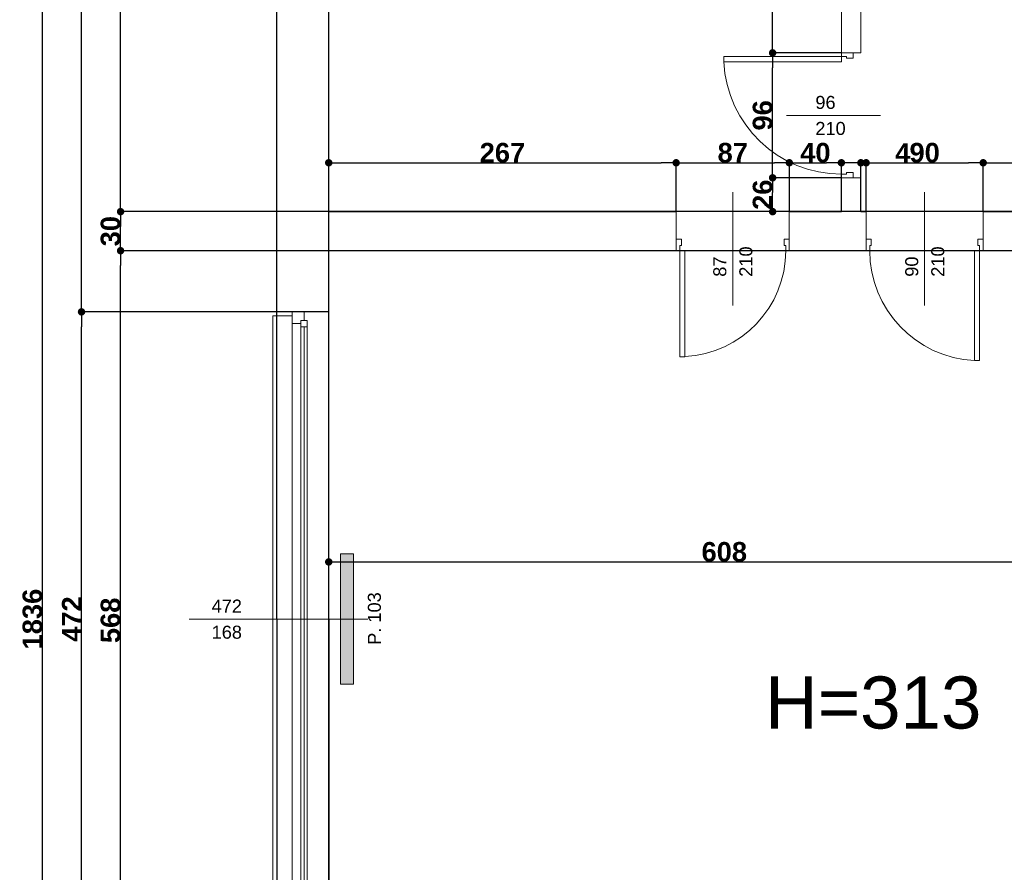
# Model space of a CAD drawing. Header units: millimetres. Extents: x 183299 to 1018155, y -286688 to 171278.
# Tile 56 of 100: x 387533 to 395100, y -77002 to -70452. Entities that reach past the tile are written whole.
import ezdxf

# ---------------------------------------------------------------- set-up
doc = ezdxf.new("R2010")
doc.units = ezdxf.units.MM
doc.header["$MEASUREMENT"] = 0
doc.linetypes.add('Wipeout_Contour', pattern=[1000, 0, -1000])
for name, color, linetype in [('Drzwi ArchiCAD', 7, 'Continuous'), ('inwentaryzacja_sciany', 7, 'Continuous'), ('Okna ArchiCADa', 7, 'Continuous'), ('Wymiarowanie - Ogólne', 7, 'Continuous'), ('Znaczniki Drzwi', 7, 'Continuous'), ('Znaczniki Okien', 7, 'Continuous')]:
    doc.layers.add(name, color=color, linetype=linetype)
for name, color, linetype, lineweight in [('Drzwi ArchiCAD_Nr_Pióra__1', 7, 'Continuous', 13), ('grzejniki_Nr_Pióra__20', 1, 'Continuous', 0), ('inwentaryzacja_sciany_Nr_Pióra__1', 7, 'Continuous', 13), ('inwentaryzacja_wentylacja_Nr_Pióra__20', 1, 'Continuous', 0), ('Okna ArchiCADa_Nr_Pióra__1', 7, 'Continuous', 13), ('Opisy - Ogólne_Nr_Pióra__20', 1, 'Continuous', 0), ('Znaczniki Drzwi_Nr_Pióra__1', 7, 'Continuous', 13), ('Znaczniki Drzwi_Nr_Pióra__7', 7, 'Continuous', 35), ('Znaczniki Okien_Nr_Pióra__1', 7, 'Continuous', 13), ('Znaczniki Okien_Nr_Pióra__7', 7, 'Continuous', 35)]:
    doc.layers.add(name, color=color, linetype=linetype, lineweight=lineweight)
for name, color, linetype, lineweight, true_color in [('Drzwi ArchiCAD_Nr_Pióra__23', 7, 'Continuous', 20, 0xff6600), ('Drzwi ArchiCAD_Nr_Pióra__3', 7, 'Continuous', 18, 0xff6600), ('Okna ArchiCADa_Nr_Pióra__23', 7, 'Continuous', 20, 0xff6600), ('Okna ArchiCADa_Nr_Pióra__3', 7, 'Continuous', 18, 0xff6600)]:
    doc.layers.add(name, color=color, linetype=linetype, lineweight=lineweight, true_color=true_color)
doc.styles.add('GENERATED_STYLE_1', font='arial.ttf')
doc.styles.add('GENERATED_STYLE_2', font='arialbd.ttf')
doc.dimstyles.new('GENERATED_STYLE__1', dxfattribs={"dimtxt": 150, "dimasz": 114, "dimexe": 0.18, "dimexo": 0, "dimgap": 0.09, "dimtad": 1, "dimtih": 1, "dimtoh": 1, "dimdec": 0, "dimlfac": 0.1, "dimzin": 0, "dimdsep": 46, "dimtxsty": 'GENERATED_STYLE_2', "dimblk": 'ARROWHEAD_11', "dimblk1": 'ARROWHEAD_11', "dimblk2": 'ARROWHEAD_11', "dimcen": 0.09, "dimclrd": 256, "dimclre": 256, "dimclrt": 256, "dimazin": 0, "dimtfac": 1, "dimtdec": 4, "dimtmove": 0, "dimatfit": 3, "dimfxl": 1, "dimtolj": 1, "dimtzin": 0, "dimarcsym": 0})
doc.dimstyles.new('GENERATED_STYLE__2', dxfattribs={"dimtxt": 150, "dimasz": 114, "dimexe": 0.18, "dimexo": 0, "dimgap": 0.09, "dimtad": 1, "dimdec": 0, "dimlfac": 0.1, "dimzin": 0, "dimdsep": 46, "dimtxsty": 'GENERATED_STYLE_2', "dimblk": 'ARROWHEAD_11', "dimblk1": 'ARROWHEAD_11', "dimblk2": 'ARROWHEAD_11', "dimcen": 0.09, "dimclrd": 256, "dimclre": 256, "dimclrt": 256, "dimazin": 0, "dimtfac": 1, "dimtdec": 4, "dimtmove": 0, "dimatfit": 3, "dimfxl": 1, "dimtolj": 1, "dimtzin": 0, "dimarcsym": 0})

# ---------------------------------------------------------------- blocks, each defined once
blk = doc.blocks.new('O1 rozwierane 12_119')
at = {"layer": 'Okna ArchiCADa_Nr_Pióra__1', "linetype": 'Continuous'}
for p, q in [((-2360, 0), (-2360, -90)), ((-2330, 0), (-2360, 0)), ((2330, 0), (2360, 0)), ((2360, 0), (2360, -90))]:
    blk.add_line(p, q, dxfattribs=at)
at = {"layer": 'Okna ArchiCADa_Nr_Pióra__23', "linetype": 'Continuous'}
for p, q in [((-2360, 0), (-2360, -90)), ((2360, -90), (2360, 0))]:
    blk.add_line(p, q, dxfattribs=at)
at = {"layer": 'Okna ArchiCADa_Nr_Pióra__3', "linetype": 'Continuous'}
for p, q in [((-2330, 120), (-2330, 150)), ((-2330, 150), (2330, 150)), ((-2330, 120), (2330, 120)), ((2330, 150), (2330, 120)), ((-2360, -280), (2360, -280)), ((-2360, -280), (2360, -280))]:
    blk.add_line(p, q, dxfattribs=at)
at = {"linetype": 'Wipeout_Contour', "ltscale": 18067.674314}
blk.add_wipeout([(2245, -115), (2245, -65), (2270, -65), (2270, 0), (-2270, 0), (-2270, -65), (-2245, -65), (-2245, -115)], dxfattribs=at).dxf.layer = 'Okna ArchiCADa'
at = {"layer": 'Okna ArchiCADa_Nr_Pióra__23', "linetype": 'Continuous'}
for p, q in [((-2270, 0), (-2360, 0)), ((-2270, -65), (-2270, 0)), ((2360, 0), (2270, 0)), ((2270, 0), (2270, -65)), ((-2295, -90), (-2295, -65)), ((-2295, -65), (-2270, -65)), ((-2245, -65), (-2295, -65)), ((-2295, -65), (-2295, -115)), ((-2245, -115), (-2245, -65)), ((2295, -65), (2245, -65)), ((2245, -65), (2245, -115)), ((2270, -65), (2295, -65)), ((2295, -65), (2295, -90)), ((2295, -115), (2295, -65)), ((-2360, -90), (-2295, -90)), ((-2295, -115), (-2245, -115)), ((2245, -115), (2295, -115)), ((2295, -90), (2360, -90))]:
    blk.add_line(p, q, dxfattribs=at)
at = {"layer": 'Okna ArchiCADa_Nr_Pióra__3', "linetype": 'Continuous'}
for p, q in [((2270, 0), (-2270, 0)), ((-2245, -65), (2245, -65)), ((-2245, -90), (2245, -90)), ((-2245, -115), (2245, -115)), ((-2245, -115), (2245, -115))]:
    blk.add_line(p, q, dxfattribs=at)
blk = doc.blocks.new('Znacznik O 12_138')
at = {"layer": 'Znaczniki Okien_Nr_Pióra__1', "linetype": 'Continuous'}
blk.add_line((0, 671.4), (0, -700), dxfattribs=at)
at = {"layer": 'Znaczniki Okien_Nr_Pióra__7', "linetype": 'Continuous', "char_height": 100, "attachment_point": 7, "rotation": 270, "style": 'GENERATED_STYLE_1'}
for s, insert in [('{168}', (-152.1, 500)), ('{472}', (49.6, 500))]:
    blk.add_mtext(s, dxfattribs=dict(at, insert=insert))
at = {"layer": 'Znaczniki Okien_Nr_Pióra__7', "linetype": 'Continuous', "insert": (-197.9, -802.1), "char_height": 100, "attachment_point": 7, "style": 'GENERATED_STYLE_1'}
blk.add_mtext('{P. 103}', dxfattribs=at)
blk = doc.blocks.new('Ściana_747_2', base_point=(214165.1, -83935.8))
at = {"layer": 'inwentaryzacja_sciany_Nr_Pióra__1', "linetype": 'Continuous'}
for p, q in [((214165.1, -65975.8), (214165.1, -72825.8)), ((214565.1, -72025.8), (214565.1, -66375.8)), ((214565.1, -72795.8), (214565.1, -72325.8)), ((214285.1, -72825.8), (214285.1, -72795.8)), ((214285.1, -72795.8), (214375.1, -72795.8)), ((214375.1, -72795.8), (214565.1, -72795.8)), ((214165.1, -72825.8), (214285.1, -72825.8))]:
    blk.add_line(p, q, dxfattribs=at)
at = {"layer": 'Okna ArchiCADa', "linetype": 'Continuous', "rotation": 90}
blk.add_blockref('O1 rozwierane 12_119', (214285.1, -75155.8), dxfattribs=at)
at = {"layer": 'Znaczniki Okien', "rotation": 90}
blk.add_blockref('Znacznik O 12_138', (214165.1, -75155.8), dxfattribs=at)
blk = doc.blocks.new('D1 Drzwi proste 12_86')
at = {"layer": 'Drzwi ArchiCAD_Nr_Pióra__1', "linetype": 'Continuous'}
for p, q in [((-450, 0), (-450, -90)), ((450, 0), (450, -90))]:
    blk.add_line(p, q, dxfattribs=at)
at = {"layer": 'Drzwi ArchiCAD_Nr_Pióra__23', "linetype": 'Continuous'}
for p, q in [((-422, 0), (-450, 0)), ((-450, 0), (-450, -90)), ((-422, -40), (-422, 0)), ((450, 0), (422, 0)), ((422, 0), (422, -40)), ((450, -90), (450, 0)), ((-410, -40), (-422, -40)), ((-410, -90), (-410, -40)), ((422, -40), (410, -40)), ((410, -40), (410, -90)), ((-450, -90), (-410, -90)), ((410, -90), (450, -90))]:
    blk.add_line(p, q, dxfattribs=at)
at = {"layer": 'Drzwi ArchiCAD_Nr_Pióra__3', "linetype": 'Continuous'}
for p, q in [((422, 844), (382, 844)), ((382, 844), (382, 0)), ((422, 0), (422, 844)), ((382, 0), (422, 0))]:
    blk.add_line(p, q, dxfattribs=at)
blk.add_arc((422, 0), 844, 92.71646, 180, dxfattribs=at)
blk = doc.blocks.new('Znacznik O 12_284')
at = {"layer": 'Znaczniki Drzwi_Nr_Pióra__1', "linetype": 'Continuous'}
blk.add_line((0, -721.4), (0, 150), dxfattribs=at)
at = {"layer": 'Znaczniki Drzwi_Nr_Pióra__7', "linetype": 'Continuous', "char_height": 100, "attachment_point": 7, "rotation": 90, "style": 'GENERATED_STYLE_1'}
for s, insert in [('{210}', (152.1, -500)), ('{90}', (-47.9, -500))]:
    blk.add_mtext(s, dxfattribs=dict(at, insert=insert))
blk = doc.blocks.new('D1 Drzwi proste 12_87')
at = {"layer": 'Drzwi ArchiCAD_Nr_Pióra__1', "linetype": 'Continuous'}
for p, q in [((-435, 0), (-435, -90)), ((435, 0), (435, -90))]:
    blk.add_line(p, q, dxfattribs=at)
at = {"layer": 'Drzwi ArchiCAD_Nr_Pióra__23', "linetype": 'Continuous'}
for p, q in [((-407, 0), (-435, 0)), ((-435, 0), (-435, -90)), ((-407, -40), (-407, 0)), ((435, 0), (407, 0)), ((407, 0), (407, -40)), ((435, -90), (435, 0)), ((-395, -40), (-407, -40)), ((-395, -90), (-395, -40)), ((407, -40), (395, -40)), ((395, -40), (395, -90)), ((-435, -90), (-395, -90)), ((395, -90), (435, -90))]:
    blk.add_line(p, q, dxfattribs=at)
at = {"layer": 'Drzwi ArchiCAD_Nr_Pióra__3', "linetype": 'Continuous'}
for p, q in [((407, 814), (367, 814)), ((367, 814), (367, 0)), ((407, 0), (407, 814)), ((367, 0), (407, 0))]:
    blk.add_line(p, q, dxfattribs=at)
blk.add_arc((407, 0), 814, 92.81665, 180, dxfattribs=at)
blk = doc.blocks.new('Znacznik O 12_285')
at = {"layer": 'Znaczniki Drzwi_Nr_Pióra__1', "linetype": 'Continuous'}
blk.add_line((0, -721.4), (0, 150), dxfattribs=at)
at = {"layer": 'Znaczniki Drzwi_Nr_Pióra__7', "linetype": 'Continuous', "char_height": 100, "attachment_point": 7, "rotation": 90, "style": 'GENERATED_STYLE_1'}
for s, insert in [('{210}', (152.1, -500)), ('{87}', (-47.9, -500))]:
    blk.add_mtext(s, dxfattribs=dict(at, insert=insert))
blk = doc.blocks.new('Ściana_752_2', base_point=(214165.1, -72325.8))
at = {"layer": 'inwentaryzacja_sciany_Nr_Pióra__1', "linetype": 'Continuous'}
for p, q in [((217235.1, -72025.8), (214565.1, -72025.8)), ((217235.1, -72235.8), (217235.1, -72025.8)), ((218105.1, -72235.8), (218105.1, -72025.8)), ((218505.1, -72025.8), (218105.1, -72025.8)), ((218695.1, -72025.8), (218655.1, -72025.8)), ((218695.1, -72235.8), (218695.1, -72025.8)), ((219595.1, -72235.8), (219595.1, -72025.8)), ((222705.1, -72025.8), (219595.1, -72025.8)), ((217235.1, -72325.8), (217235.1, -72235.8)), ((218105.1, -72325.8), (218105.1, -72235.8)), ((218695.1, -72325.8), (218695.1, -72235.8)), ((219595.1, -72325.8), (219595.1, -72235.8)), ((214565.1, -72325.8), (217235.1, -72325.8)), ((218105.1, -72325.8), (218695.1, -72325.8)), ((219595.1, -72325.8), (220645.1, -72325.8))]:
    blk.add_line(p, q, dxfattribs=at)
at = {"layer": 'Drzwi ArchiCAD', "linetype": 'Continuous', "rotation": 180}
blk.add_blockref('D1 Drzwi proste 12_87', (217670.1, -72325.8), dxfattribs=at)
at = {"layer": 'Drzwi ArchiCAD', "linetype": 'Continuous', "xscale": -1, "rotation": 180}
blk.add_blockref('D1 Drzwi proste 12_86', (219145.1, -72325.8), dxfattribs=at)
at = {"layer": 'Znaczniki Drzwi'}
for name, p in [('Znacznik O 12_285', (217670.1, -72025.8)), ('Znacznik O 12_284', (219145.1, -72025.8))]:
    blk.add_blockref(name, p, dxfattribs=at)
blk = doc.blocks.new('D1 Drzwi proste 12_93')
at = {"layer": 'Drzwi ArchiCAD_Nr_Pióra__1', "linetype": 'Continuous'}
for p, q in [((-480, 0), (-480, -90)), ((480, 0), (480, -90))]:
    blk.add_line(p, q, dxfattribs=at)
at = {"layer": 'Drzwi ArchiCAD_Nr_Pióra__23', "linetype": 'Continuous'}
for p, q in [((-452, 0), (-480, 0)), ((-480, 0), (-480, -90)), ((-452, -40), (-452, 0)), ((480, 0), (452, 0)), ((452, 0), (452, -40)), ((480, -90), (480, 0)), ((-440, -40), (-452, -40)), ((-440, -90), (-440, -40)), ((452, -40), (440, -40)), ((440, -40), (440, -90)), ((-480, -90), (-440, -90)), ((440, -90), (480, -90))]:
    blk.add_line(p, q, dxfattribs=at)
at = {"layer": 'Drzwi ArchiCAD_Nr_Pióra__3', "linetype": 'Continuous'}
for p, q in [((452, 904), (412, 904)), ((412, 904), (412, 0)), ((452, 0), (452, 904)), ((412, 0), (452, 0))]:
    blk.add_line(p, q, dxfattribs=at)
blk.add_arc((452, 0), 904, 92.53604, 180, dxfattribs=at)
blk = doc.blocks.new('Znacznik O 12_290')
at = {"layer": 'Znaczniki Drzwi_Nr_Pióra__1', "linetype": 'Continuous'}
blk.add_line((0, 421.4), (0, -300), dxfattribs=at)
at = {"layer": 'Znaczniki Drzwi_Nr_Pióra__7', "linetype": 'Continuous', "char_height": 100, "attachment_point": 7, "rotation": 270, "style": 'GENERATED_STYLE_1'}
for s, insert in [('{210}', (-152.1, 200)), ('{96}', (47.9, 200))]:
    blk.add_mtext(s, dxfattribs=dict(at, insert=insert))
blk = doc.blocks.new('Ściana_757_2', base_point=(218655.1, -72325.8))
at = {"layer": 'inwentaryzacja_sciany_Nr_Pióra__1', "linetype": 'Continuous'}
for p, q in [((218505.1, -66375.8), (218505.1, -70805.8)), ((218655.1, -70805.8), (218655.1, -66375.8)), ((218505.1, -70805.8), (218595.1, -70805.8)), ((218595.1, -70805.8), (218655.1, -70805.8)), ((218505.1, -71765.8), (218595.1, -71765.8)), ((218505.1, -71765.8), (218505.1, -72025.8)), ((218595.1, -71765.8), (218655.1, -71765.8)), ((218655.1, -72025.8), (218655.1, -71765.8))]:
    blk.add_line(p, q, dxfattribs=at)
at = {"layer": 'Drzwi ArchiCAD', "linetype": 'Continuous', "rotation": 90}
blk.add_blockref('D1 Drzwi proste 12_93', (218505.1, -71285.8), dxfattribs=at)
at = {"layer": 'Znaczniki Drzwi', "rotation": 90}
blk.add_blockref('Znacznik O 12_290', (218505.1, -71285.8), dxfattribs=at)
blk = doc.blocks.new('ARROWHEAD_11')
at = {"linetype": 'Continuous'}
blk.add_line((0, 0), (-1, 0), dxfattribs=at)
at = {"linetype": 'Continuous', "const_width": 0.25, "flags": 128}
blk.add_lwpolyline([(-0.125, 0, 1), (0.125, 0, 1)], format="xyb", close=True, dxfattribs=at)
blk = doc.blocks.new('*D5275')
at = {"layer": 'Defpoints', "color": 0}
for p in [(389508, -75056.3), (389908, -75056.3), (389908, -85456.3)]:
    blk.add_point(p, dxfattribs=at)
at = {"layer": 'Wymiarowanie - Ogólne', "linetype": 'Continuous', "lineweight": -2}
for p, q in [((389508, -75056.3), (389508, -85456.5)), ((389908, -75056.3), (389908, -85456.5)), ((389622, -85456.3), (389794, -85456.3))]:
    blk.add_line(p, q, dxfattribs=at)
at = {"layer": 'Wymiarowanie - Ogólne', "lineweight": -2, "xscale": 114, "yscale": 114, "zscale": 114, "rotation": 180}
blk.add_blockref('ARROWHEAD_11', (389508, -85456.3), dxfattribs=at)
at = {"layer": 'Wymiarowanie - Ogólne', "lineweight": -2, "xscale": 114, "yscale": 114, "zscale": 114}
blk.add_blockref('ARROWHEAD_11', (389908, -85456.3), dxfattribs=at)
at = {"layer": 'Wymiarowanie - Ogólne', "insert": (389708, -85379.7), "char_height": 150, "attachment_point": 5, "style": 'GENERATED_STYLE_2'}
blk.add_mtext('\\A1;40', dxfattribs=at)
blk = doc.blocks.new('*D5276')
at = {"layer": 'Defpoints', "color": 0}
for p in [(389908, -75056.3), (394038, -81021.3), (394038, -85456.3)]:
    blk.add_point(p, dxfattribs=at)
at = {"layer": 'Wymiarowanie - Ogólne', "linetype": 'Continuous', "lineweight": -2}
for p, q in [((389908, -75056.3), (389908, -85456.5)), ((394038, -81021.3), (394038, -85456.5)), ((390022, -85456.3), (393924, -85456.3))]:
    blk.add_line(p, q, dxfattribs=at)
at = {"layer": 'Wymiarowanie - Ogólne', "lineweight": -2, "xscale": 114, "yscale": 114, "zscale": 114, "rotation": 180}
blk.add_blockref('ARROWHEAD_11', (389908, -85456.3), dxfattribs=at)
at = {"layer": 'Wymiarowanie - Ogólne', "lineweight": -2, "xscale": 114, "yscale": 114, "zscale": 114}
blk.add_blockref('ARROWHEAD_11', (394038, -85456.3), dxfattribs=at)
at = {"layer": 'Wymiarowanie - Ogólne', "insert": (391973, -85379.7), "char_height": 150, "attachment_point": 5, "style": 'GENERATED_STYLE_2'}
blk.add_mtext('\\A1;413', dxfattribs=at)
blk = doc.blocks.new('*D5379')
at = {"layer": 'Defpoints', "color": 0}
for p in [(388308, -72226.3), (396078, -72226.3), (396078, -77906.3)]:
    blk.add_point(p, dxfattribs=at)
at = {"layer": 'Wymiarowanie - Ogólne', "linetype": 'Continuous', "lineweight": -2}
for p, q in [((396078, -72226.3), (388307.8, -72226.3)), ((388308, -77792.3), (388308, -72340.3)), ((396078, -77906.3), (388307.8, -77906.3))]:
    blk.add_line(p, q, dxfattribs=at)
at = {"layer": 'Wymiarowanie - Ogólne', "lineweight": -2, "xscale": 114, "yscale": 114, "zscale": 114}
for p, rotation in [((388308, -72226.3), 90), ((388308, -77906.3), 270)]:
    blk.add_blockref('ARROWHEAD_11', p, dxfattribs=dict(at, rotation=rotation))
at = {"layer": 'Wymiarowanie - Ogólne', "insert": (388231.2, -75066.3), "char_height": 150, "attachment_point": 5, "rotation": 90, "style": 'GENERATED_STYLE_2'}
blk.add_mtext('\\A1;568', dxfattribs=at)
blk = doc.blocks.new('*D5380')
at = {"layer": 'Defpoints', "color": 0}
for p in [(388308, -71926.3), (396078, -71926.3), (396078, -72226.3)]:
    blk.add_point(p, dxfattribs=at)
at = {"layer": 'Wymiarowanie - Ogólne', "linetype": 'Continuous', "lineweight": -2}
for p, q in [((396078, -71926.3), (388307.8, -71926.3)), ((388308, -72112.3), (388308, -72040.3)), ((396078, -72226.3), (388307.8, -72226.3))]:
    blk.add_line(p, q, dxfattribs=at)
at = {"layer": 'Wymiarowanie - Ogólne', "lineweight": -2, "xscale": 114, "yscale": 114, "zscale": 114}
for p, rotation in [((388308, -71926.3), 90), ((388308, -72226.3), 270)]:
    blk.add_blockref('ARROWHEAD_11', p, dxfattribs=dict(at, rotation=rotation))
at = {"layer": 'Wymiarowanie - Ogólne', "insert": (388231.4, -72076.3), "char_height": 150, "attachment_point": 5, "rotation": 90, "style": 'GENERATED_STYLE_2'}
blk.add_mtext('\\A1;30', dxfattribs=at)
blk = doc.blocks.new('*D5381')
at = {"layer": 'Defpoints', "color": 0}
for p in [(388308, -66276.3), (397668, -66276.3), (396078, -71926.3)]:
    blk.add_point(p, dxfattribs=at)
at = {"layer": 'Wymiarowanie - Ogólne', "linetype": 'Continuous', "lineweight": -2}
for p, q in [((397668, -66276.3), (388307.8, -66276.3)), ((388308, -71812.3), (388308, -66390.3)), ((396078, -71926.3), (388307.8, -71926.3))]:
    blk.add_line(p, q, dxfattribs=at)
at = {"layer": 'Wymiarowanie - Ogólne', "lineweight": -2, "xscale": 114, "yscale": 114, "zscale": 114}
for p, rotation in [((388308, -66276.3), 90), ((388308, -71926.3), 270)]:
    blk.add_blockref('ARROWHEAD_11', p, dxfattribs=dict(at, rotation=rotation))
at = {"layer": 'Wymiarowanie - Ogólne', "insert": (388231.4, -69101.3), "char_height": 150, "attachment_point": 5, "rotation": 90, "style": 'GENERATED_STYLE_2'}
blk.add_mtext('\\A1;565', dxfattribs=at)
blk = doc.blocks.new('*D5384')
at = {"layer": 'Defpoints', "color": 0}
for p in [(388008, -72696.3), (389908, -72696.3), (389908, -77416.3)]:
    blk.add_point(p, dxfattribs=at)
at = {"layer": 'Wymiarowanie - Ogólne', "linetype": 'Continuous', "lineweight": -2}
for p, q in [((389908, -72696.3), (388007.8, -72696.3)), ((388008, -77302.3), (388008, -72810.3)), ((389908, -77416.3), (388007.8, -77416.3))]:
    blk.add_line(p, q, dxfattribs=at)
at = {"layer": 'Wymiarowanie - Ogólne', "lineweight": -2, "xscale": 114, "yscale": 114, "zscale": 114}
for p, rotation in [((388008, -72696.3), 90), ((388008, -77416.3), 270)]:
    blk.add_blockref('ARROWHEAD_11', p, dxfattribs=dict(at, rotation=rotation))
at = {"layer": 'Wymiarowanie - Ogólne', "insert": (387932.6, -75056.3), "char_height": 150, "attachment_point": 5, "rotation": 90, "style": 'GENERATED_STYLE_2'}
blk.add_mtext('\\A1;472', dxfattribs=at)
blk = doc.blocks.new('*D5385')
at = {"layer": 'Defpoints', "color": 0}
for p in [(388008, -65876.3), (389508, -65876.3), (389908, -72696.3)]:
    blk.add_point(p, dxfattribs=at)
at = {"layer": 'Wymiarowanie - Ogólne', "linetype": 'Continuous', "lineweight": -2}
for p, q in [((389508, -65876.3), (388007.8, -65876.3)), ((388008, -72582.3), (388008, -65990.3)), ((389908, -72696.3), (388007.8, -72696.3))]:
    blk.add_line(p, q, dxfattribs=at)
at = {"layer": 'Wymiarowanie - Ogólne', "lineweight": -2, "xscale": 114, "yscale": 114, "zscale": 114}
for p, rotation in [((388008, -65876.3), 90), ((388008, -72696.3), 270)]:
    blk.add_blockref('ARROWHEAD_11', p, dxfattribs=dict(at, rotation=rotation))
at = {"layer": 'Wymiarowanie - Ogólne', "insert": (387931.2, -69286.3), "char_height": 150, "attachment_point": 5, "rotation": 90, "style": 'GENERATED_STYLE_2'}
blk.add_mtext('\\A1;682', dxfattribs=at)
blk = doc.blocks.new('*D5386')
at = {"layer": 'Defpoints', "color": 0}
for p in [(387708, -65876.3), (389508, -65876.3), (389508, -84236.3)]:
    blk.add_point(p, dxfattribs=at)
at = {"layer": 'Wymiarowanie - Ogólne', "linetype": 'Continuous', "lineweight": -2}
for p, q in [((389508, -65876.3), (387707.8, -65876.3)), ((387708, -84122.3), (387708, -65990.3)), ((389508, -84236.3), (387707.8, -84236.3))]:
    blk.add_line(p, q, dxfattribs=at)
at = {"layer": 'Wymiarowanie - Ogólne', "lineweight": -2, "xscale": 114, "yscale": 114, "zscale": 114}
for p, rotation in [((387708, -65876.3), 90), ((387708, -84236.3), 270)]:
    blk.add_blockref('ARROWHEAD_11', p, dxfattribs=dict(at, rotation=rotation))
at = {"layer": 'Wymiarowanie - Ogólne', "insert": (387631.2, -75056.3), "char_height": 150, "attachment_point": 5, "rotation": 90, "style": 'GENERATED_STYLE_2'}
blk.add_mtext('\\A1;1836', dxfattribs=at)
blk = doc.blocks.new('*D5387')
at = {"layer": 'Defpoints', "color": 0}
for p in [(389908, -64676.3), (389508, -75056.3), (389908, -75056.3)]:
    blk.add_point(p, dxfattribs=at)
at = {"layer": 'Wymiarowanie - Ogólne', "linetype": 'Continuous', "lineweight": -2}
for p, q in [((389508, -75056.3), (389508, -64676.1)), ((389622, -64676.3), (389794, -64676.3)), ((389908, -75056.3), (389908, -64676.1))]:
    blk.add_line(p, q, dxfattribs=at)
at = {"layer": 'Wymiarowanie - Ogólne', "lineweight": -2, "xscale": 114, "yscale": 114, "zscale": 114, "rotation": 180}
blk.add_blockref('ARROWHEAD_11', (389508, -64676.3), dxfattribs=at)
at = {"layer": 'Wymiarowanie - Ogólne', "lineweight": -2, "xscale": 114, "yscale": 114, "zscale": 114}
blk.add_blockref('ARROWHEAD_11', (389908, -64676.3), dxfattribs=at)
at = {"layer": 'Wymiarowanie - Ogólne', "insert": (389708, -64599.7), "char_height": 150, "attachment_point": 5, "style": 'GENERATED_STYLE_2'}
blk.add_mtext('\\A1;40', dxfattribs=at)
blk = doc.blocks.new('*D5388')
at = {"layer": 'Defpoints', "color": 0}
for p in [(393848, -64676.3), (393848, -69251.3), (389908, -75056.3)]:
    blk.add_point(p, dxfattribs=at)
at = {"layer": 'Wymiarowanie - Ogólne', "linetype": 'Continuous', "lineweight": -2}
for p, q in [((389908, -75056.3), (389908, -64676.1)), ((390022, -64676.3), (393734, -64676.3)), ((393848, -69251.3), (393848, -64676.1))]:
    blk.add_line(p, q, dxfattribs=at)
at = {"layer": 'Wymiarowanie - Ogólne', "lineweight": -2, "xscale": 114, "yscale": 114, "zscale": 114, "rotation": 180}
blk.add_blockref('ARROWHEAD_11', (389908, -64676.3), dxfattribs=at)
at = {"layer": 'Wymiarowanie - Ogólne', "lineweight": -2, "xscale": 114, "yscale": 114, "zscale": 114}
blk.add_blockref('ARROWHEAD_11', (393848, -64676.3), dxfattribs=at)
at = {"layer": 'Wymiarowanie - Ogólne', "insert": (391878, -64599.6), "char_height": 150, "attachment_point": 5, "style": 'GENERATED_STYLE_2'}
blk.add_mtext('\\A1;394', dxfattribs=at)
blk = doc.blocks.new('*D6729')
at = {"layer": 'Defpoints', "color": 0}
for p in [(393319.5, -71666.3), (393848, -71666.3), (393848, -71926.3)]:
    blk.add_point(p, dxfattribs=at)
at = {"layer": 'Wymiarowanie - Ogólne', "linetype": 'Continuous', "lineweight": -2}
for p, q in [((393848, -71666.3), (393319.3, -71666.3)), ((393319.5, -71812.3), (393319.5, -71780.3)), ((393848, -71926.3), (393319.3, -71926.3))]:
    blk.add_line(p, q, dxfattribs=at)
at = {"layer": 'Wymiarowanie - Ogólne', "lineweight": -2, "xscale": 114, "yscale": 114, "zscale": 114}
for p, rotation in [((393319.5, -71666.3), 90), ((393319.5, -71926.3), 270)]:
    blk.add_blockref('ARROWHEAD_11', p, dxfattribs=dict(at, rotation=rotation))
at = {"layer": 'Wymiarowanie - Ogólne', "insert": (393242.9, -71796.3), "char_height": 150, "attachment_point": 5, "rotation": 90, "style": 'GENERATED_STYLE_2'}
blk.add_mtext('\\A1;26', dxfattribs=at)
blk = doc.blocks.new('*D6730')
at = {"layer": 'Defpoints', "color": 0}
for p in [(393319.5, -70706.3), (393848, -70706.3), (393848, -71666.3)]:
    blk.add_point(p, dxfattribs=at)
at = {"layer": 'Wymiarowanie - Ogólne', "linetype": 'Continuous', "lineweight": -2}
for p, q in [((393848, -70706.3), (393319.3, -70706.3)), ((393319.5, -71552.3), (393319.5, -70820.3)), ((393848, -71666.3), (393319.3, -71666.3))]:
    blk.add_line(p, q, dxfattribs=at)
at = {"layer": 'Wymiarowanie - Ogólne', "lineweight": -2, "xscale": 114, "yscale": 114, "zscale": 114}
for p, rotation in [((393319.5, -70706.3), 90), ((393319.5, -71666.3), 270)]:
    blk.add_blockref('ARROWHEAD_11', p, dxfattribs=dict(at, rotation=rotation))
at = {"layer": 'Wymiarowanie - Ogólne', "insert": (393242.7, -71186.3), "char_height": 150, "attachment_point": 5, "rotation": 90, "style": 'GENERATED_STYLE_2'}
blk.add_mtext('\\A1;96', dxfattribs=at)
blk = doc.blocks.new('*D6731')
at = {"layer": 'Defpoints', "color": 0}
for p in [(393319.5, -66276.3), (393848, -66276.3), (393848, -70706.3)]:
    blk.add_point(p, dxfattribs=at)
at = {"layer": 'Wymiarowanie - Ogólne', "linetype": 'Continuous', "lineweight": -2}
for p, q in [((393848, -66276.3), (393319.3, -66276.3)), ((393319.5, -70592.3), (393319.5, -66390.3)), ((393848, -70706.3), (393319.3, -70706.3))]:
    blk.add_line(p, q, dxfattribs=at)
at = {"layer": 'Wymiarowanie - Ogólne', "lineweight": -2, "xscale": 114, "yscale": 114, "zscale": 114}
for p, rotation in [((393319.5, -66276.3), 90), ((393319.5, -70706.3), 270)]:
    blk.add_blockref('ARROWHEAD_11', p, dxfattribs=dict(at, rotation=rotation))
at = {"layer": 'Wymiarowanie - Ogólne', "insert": (393242.9, -68491.3), "char_height": 150, "attachment_point": 5, "rotation": 90, "style": 'GENERATED_STYLE_2'}
blk.add_mtext('\\A1;443', dxfattribs=at)
blk = doc.blocks.new('*D6732')
at = {"layer": 'Defpoints', "color": 0}
for p in [(392578, -71550.7), (389908, -71926.3), (392578, -71926.3)]:
    blk.add_point(p, dxfattribs=at)
at = {"layer": 'Wymiarowanie - Ogólne', "linetype": 'Continuous', "lineweight": -2}
for p, q in [((389908, -71926.3), (389908, -71550.5)), ((390022, -71550.7), (392464, -71550.7)), ((392578, -71926.3), (392578, -71550.5))]:
    blk.add_line(p, q, dxfattribs=at)
at = {"layer": 'Wymiarowanie - Ogólne', "lineweight": -2, "xscale": 114, "yscale": 114, "zscale": 114, "rotation": 180}
blk.add_blockref('ARROWHEAD_11', (389908, -71550.7), dxfattribs=at)
at = {"layer": 'Wymiarowanie - Ogólne', "lineweight": -2, "xscale": 114, "yscale": 114, "zscale": 114}
blk.add_blockref('ARROWHEAD_11', (392578, -71550.7), dxfattribs=at)
at = {"layer": 'Wymiarowanie - Ogólne', "insert": (391243, -71474.1), "char_height": 150, "attachment_point": 5, "style": 'GENERATED_STYLE_2'}
blk.add_mtext('\\A1;267', dxfattribs=at)
blk = doc.blocks.new('*D6733')
at = {"layer": 'Defpoints', "color": 0}
for p in [(393448, -71550.7), (392578, -71926.3), (393448, -71926.3)]:
    blk.add_point(p, dxfattribs=at)
at = {"layer": 'Wymiarowanie - Ogólne', "linetype": 'Continuous', "lineweight": -2}
for p, q in [((392578, -71926.3), (392578, -71550.5)), ((392692, -71550.7), (393334, -71550.7)), ((393448, -71926.3), (393448, -71550.5))]:
    blk.add_line(p, q, dxfattribs=at)
at = {"layer": 'Wymiarowanie - Ogólne', "lineweight": -2, "xscale": 114, "yscale": 114, "zscale": 114, "rotation": 180}
blk.add_blockref('ARROWHEAD_11', (392578, -71550.7), dxfattribs=at)
at = {"layer": 'Wymiarowanie - Ogólne', "lineweight": -2, "xscale": 114, "yscale": 114, "zscale": 114}
blk.add_blockref('ARROWHEAD_11', (393448, -71550.7), dxfattribs=at)
at = {"layer": 'Wymiarowanie - Ogólne', "insert": (393013, -71474), "char_height": 150, "attachment_point": 5, "style": 'GENERATED_STYLE_2'}
blk.add_mtext('\\A1;87', dxfattribs=at)
blk = doc.blocks.new('*D6734')
at = {"layer": 'Defpoints', "color": 0}
for p in [(393848, -71550.7), (393448, -71926.3), (393848, -71926.3)]:
    blk.add_point(p, dxfattribs=at)
at = {"layer": 'Wymiarowanie - Ogólne', "linetype": 'Continuous', "lineweight": -2}
for p, q in [((393448, -71926.3), (393448, -71550.5)), ((393562, -71550.7), (393734, -71550.7)), ((393848, -71926.3), (393848, -71550.5))]:
    blk.add_line(p, q, dxfattribs=at)
at = {"layer": 'Wymiarowanie - Ogólne', "lineweight": -2, "xscale": 114, "yscale": 114, "zscale": 114, "rotation": 180}
blk.add_blockref('ARROWHEAD_11', (393448, -71550.7), dxfattribs=at)
at = {"layer": 'Wymiarowanie - Ogólne', "lineweight": -2, "xscale": 114, "yscale": 114, "zscale": 114}
blk.add_blockref('ARROWHEAD_11', (393848, -71550.7), dxfattribs=at)
at = {"layer": 'Wymiarowanie - Ogólne', "insert": (393648, -71474.1), "char_height": 150, "attachment_point": 5, "style": 'GENERATED_STYLE_2'}
blk.add_mtext('\\A1;40', dxfattribs=at)
blk = doc.blocks.new('*D6735')
at = {"layer": 'Defpoints', "color": 0}
for p in [(394038, -71550.7), (393998, -71926.3), (394038, -71926.3)]:
    blk.add_point(p, dxfattribs=at)
at = {"layer": 'Wymiarowanie - Ogólne', "linetype": 'Continuous', "lineweight": -2}
for p, q in [((393884, -71550.7), (393770, -71550.7)), ((393998, -71926.3), (393998, -71550.5)), ((393998, -71550.7), (394038, -71550.7)), ((394038, -71926.3), (394038, -71550.5)), ((394152, -71550.7), (394373.8, -71550.7))]:
    blk.add_line(p, q, dxfattribs=at)
at = {"layer": 'Wymiarowanie - Ogólne', "lineweight": -2, "xscale": 114, "yscale": 114, "zscale": 114}
blk.add_blockref('ARROWHEAD_11', (393998, -71550.7), dxfattribs=at)
at = {"layer": 'Wymiarowanie - Ogólne', "lineweight": -2, "xscale": 114, "yscale": 114, "zscale": 114, "rotation": 180}
blk.add_blockref('ARROWHEAD_11', (394038, -71550.7), dxfattribs=at)
at = {"layer": 'Wymiarowanie - Ogólne', "insert": (394319.9, -71475.4), "char_height": 150, "attachment_point": 5, "style": 'GENERATED_STYLE_2'}
blk.add_mtext('\\A1;4', dxfattribs=at)
blk = doc.blocks.new('*D6736')
at = {"layer": 'Defpoints', "color": 0}
for p in [(394938, -71550.7), (394038, -71926.3), (394938, -71926.3)]:
    blk.add_point(p, dxfattribs=at)
at = {"layer": 'Wymiarowanie - Ogólne', "linetype": 'Continuous', "lineweight": -2}
for p, q in [((394038, -71926.3), (394038, -71550.5)), ((394152, -71550.7), (394824, -71550.7)), ((394938, -71926.3), (394938, -71550.5))]:
    blk.add_line(p, q, dxfattribs=at)
at = {"layer": 'Wymiarowanie - Ogólne', "lineweight": -2, "xscale": 114, "yscale": 114, "zscale": 114, "rotation": 180}
blk.add_blockref('ARROWHEAD_11', (394038, -71550.7), dxfattribs=at)
at = {"layer": 'Wymiarowanie - Ogólne', "lineweight": -2, "xscale": 114, "yscale": 114, "zscale": 114}
blk.add_blockref('ARROWHEAD_11', (394938, -71550.7), dxfattribs=at)
at = {"layer": 'Wymiarowanie - Ogólne', "insert": (394488, -71474), "char_height": 150, "attachment_point": 5, "style": 'GENERATED_STYLE_2'}
blk.add_mtext('\\A1;90', dxfattribs=at)
blk = doc.blocks.new('*D6737')
at = {"layer": 'Defpoints', "color": 0}
for p in [(398048, -71550.7), (394938, -71926.3), (398048, -71926.3)]:
    blk.add_point(p, dxfattribs=at)
at = {"layer": 'Wymiarowanie - Ogólne', "linetype": 'Continuous', "lineweight": -2}
for p, q in [((394938, -71926.3), (394938, -71550.5)), ((395052, -71550.7), (397934, -71550.7)), ((398048, -71926.3), (398048, -71550.5))]:
    blk.add_line(p, q, dxfattribs=at)
at = {"layer": 'Wymiarowanie - Ogólne', "lineweight": -2, "xscale": 114, "yscale": 114, "zscale": 114, "rotation": 180}
blk.add_blockref('ARROWHEAD_11', (394938, -71550.7), dxfattribs=at)
at = {"layer": 'Wymiarowanie - Ogólne', "lineweight": -2, "xscale": 114, "yscale": 114, "zscale": 114}
blk.add_blockref('ARROWHEAD_11', (398048, -71550.7), dxfattribs=at)
at = {"layer": 'Wymiarowanie - Ogólne', "insert": (396493, -71474.1), "char_height": 150, "attachment_point": 5, "style": 'GENERATED_STYLE_2'}
blk.add_mtext('\\A1;311', dxfattribs=at)
blk = doc.blocks.new('*D6753')
at = {"layer": 'Defpoints', "color": 0}
for p in [(395988, -73656.3), (395988, -74617.1), (389908, -77906.3)]:
    blk.add_point(p, dxfattribs=at)
at = {"layer": 'Wymiarowanie - Ogólne', "linetype": 'Continuous', "lineweight": -2}
for p, q in [((395988, -73656.3), (395988, -74617.3)), ((389908, -77906.3), (389908, -74616.9)), ((390022, -74617.1), (395874, -74617.1))]:
    blk.add_line(p, q, dxfattribs=at)
at = {"layer": 'Wymiarowanie - Ogólne', "lineweight": -2, "xscale": 114, "yscale": 114, "zscale": 114, "rotation": 180}
blk.add_blockref('ARROWHEAD_11', (389908, -74617.1), dxfattribs=at)
at = {"layer": 'Wymiarowanie - Ogólne', "lineweight": -2, "xscale": 114, "yscale": 114, "zscale": 114}
blk.add_blockref('ARROWHEAD_11', (395988, -74617.1), dxfattribs=at)
at = {"layer": 'Wymiarowanie - Ogólne', "insert": (392948, -74540.4), "char_height": 150, "attachment_point": 5, "style": 'GENERATED_STYLE_2'}
blk.add_mtext('\\A1;608', dxfattribs=at)

msp = doc.modelspace()

# ---------------------------------------------------------------- hatches: boundary and pattern name
at = {"layer": 'inwentaryzacja_wentylacja_Nr_Pióra__20', "linetype": 'Continuous'}
msp.add_hatch(color=256, dxfattribs=at).paths.add_polyline_path([(389997.95206, -75556.32699), (390097.95206, -75556.32699), (390097.95206, -74556.32699), (389997.95206, -74556.32699)], flags=0)

# ---------------------------------------------------------------- block references
at = {"layer": 'inwentaryzacja_sciany'}
msp.add_blockref('Ściana_757_2', (393997.95206, -72226.32699), dxfattribs=at)

# ---------------------------------------------------------------- texts
at = {"layer": 'Opisy - Ogólne_Nr_Pióra__20', "linetype": 'Continuous', "insert": (394093.24288, -75700.08584), "char_height": 400, "attachment_point": 5, "style": 'GENERATED_STYLE_1'}
msp.add_mtext('{H=313}', dxfattribs=at)

# ---------------------------------------------------------------- dimensions: what is measured, and where the dimension line sits
at = {"layer": 'Wymiarowanie - Ogólne', "linetype": 'Continuous'}
for base, p1, p2, picture, middle in [((393319.47815, -66276.32699), (393847.95206, -70706.32699), (393847.95206, -66276.32699), '*D6731', (393242.88815, -68491.32699)), ((393319.47815, -70706.32699), (393847.95206, -71666.32699), (393847.95206, -70706.32699), '*D6730', (393242.73815, -71186.32699)), ((393319.47815, -71666.32699), (393847.95206, -71926.32699), (393847.95206, -71666.32699), '*D6729', (393242.88815, -71796.32699))]:
    dim = msp.add_linear_dim(base=base, p1=p1, p2=p2, angle=90, dimstyle='GENERATED_STYLE__2', dxfattribs=at)
    dim.commit()
    dim.dimension.update_dxf_attribs({"geometry": picture, "text_midpoint": middle})
for base, p1, p2, picture, middle in [((393447.95206, -71550.71277), (392577.95206, -71926.32699), (393447.95206, -71926.32699), '*D6733', (393012.95206, -71473.97277)), ((393847.95206, -71550.71277), (393447.95206, -71926.32699), (393847.95206, -71926.32699), '*D6734', (393647.95206, -71474.12277)), ((394037.95206, -71550.71277), (393997.95206, -71926.32699), (394037.95206, -71926.32699), '*D6735', (394319.89206, -71475.39777)), ((394937.95206, -71550.71277), (394037.95206, -71926.32699), (394937.95206, -71926.32699), '*D6736', (394487.95206, -71473.97277)), ((398047.95206, -71550.71277), (394937.95206, -71926.32699), (398047.95206, -71926.32699), '*D6737', (396492.95206, -71474.12277))]:
    dim = msp.add_linear_dim(base=base, p1=p1, p2=p2, dimstyle='GENERATED_STYLE__1', dxfattribs=at)
    dim.commit()
    dim.dimension.update_dxf_attribs({"geometry": picture, "text_midpoint": middle})

# ---------------------------------------------------------------- next in the draw order: block references
at = {"layer": 'inwentaryzacja_sciany'}
msp.add_blockref('Ściana_747_2', (389507.95206, -83836.32699), dxfattribs=at)

# ---------------------------------------------------------------- next in the draw order: linework, layer by layer
at = {"layer": 'grzejniki_Nr_Pióra__20', "linetype": 'Continuous'}
for p, q in [((389997.95206, -74556.32699), (390097.95206, -74556.32699)), ((389997.95206, -74556.32699), (389997.95206, -75556.32699)), ((390097.95206, -74556.32699), (390097.95206, -75556.32699)), ((390097.95206, -75556.32699), (389997.95206, -75556.32699))]:
    msp.add_line(p, q, dxfattribs=at)

# ---------------------------------------------------------------- next in the draw order: block references
at = {"layer": 'inwentaryzacja_sciany'}
msp.add_blockref('Ściana_752_2', (389507.95206, -72226.32699), dxfattribs=at)

# ---------------------------------------------------------------- next in the draw order: dimensions: what is measured, and where the dimension line sits
at = {"layer": 'Wymiarowanie - Ogólne', "linetype": 'Continuous'}
for base, p1, p2, picture, middle in [((389907.95206, -64676.32699), (389507.95206, -75056.32699), (389907.95206, -75056.32699), '*D5387', (389707.95206, -64599.73699)), ((393847.95206, -64676.32699), (389907.95206, -75056.32699), (393847.95206, -69251.32699), '*D5388', (391877.95206, -64599.58699)), ((392577.95206, -71550.71277), (389907.95206, -71926.32699), (392577.95206, -71926.32699), '*D6732', (391242.95206, -71474.12277)), ((395987.95206, -74617.1196), (389907.95206, -77906.32699), (395987.95206, -73656.32699), '*D6753', (392947.95206, -74540.3796)), ((389907.95206, -85456.32699), (389507.95206, -75056.32699), (389907.95206, -75056.32699), '*D5275', (389707.95206, -85379.73699)), ((394037.95206, -85456.32699), (389907.95206, -75056.32699), (394037.95206, -81021.32699), '*D5276', (391972.95206, -85379.73699))]:
    dim = msp.add_linear_dim(base=base, p1=p1, p2=p2, dimstyle='GENERATED_STYLE__1', dxfattribs=at)
    dim.commit()
    dim.dimension.update_dxf_attribs({"geometry": picture, "text_midpoint": middle})
for base, p1, p2, picture, middle in [((387707.95206, -65876.32699), (389507.95206, -84236.32699), (389507.95206, -65876.32699), '*D5386', (387631.21206, -75056.32699)), ((388007.95206, -65876.32699), (389907.95206, -72696.32699), (389507.95206, -65876.32699), '*D5385', (387931.21206, -69286.32699)), ((388307.95206, -66276.32699), (396077.95206, -71926.32699), (397667.95206, -66276.32699), '*D5381', (388231.36206, -69101.32699)), ((388307.95206, -71926.32699), (396077.95206, -72226.32699), (396077.95206, -71926.32699), '*D5380', (388231.36206, -72076.32699)), ((388307.95206, -72226.32699), (396077.95206, -77906.32699), (396077.95206, -72226.32699), '*D5379', (388231.21206, -75066.32699)), ((388007.95206, -72696.32699), (389907.95206, -77416.32699), (389907.95206, -72696.32699), '*D5384', (387932.63706, -75056.32699))]:
    dim = msp.add_linear_dim(base=base, p1=p1, p2=p2, angle=90, dimstyle='GENERATED_STYLE__2', dxfattribs=at)
    dim.commit()
    dim.dimension.update_dxf_attribs({"geometry": picture, "text_midpoint": middle})

doc.saveas('drawing.dxf')
